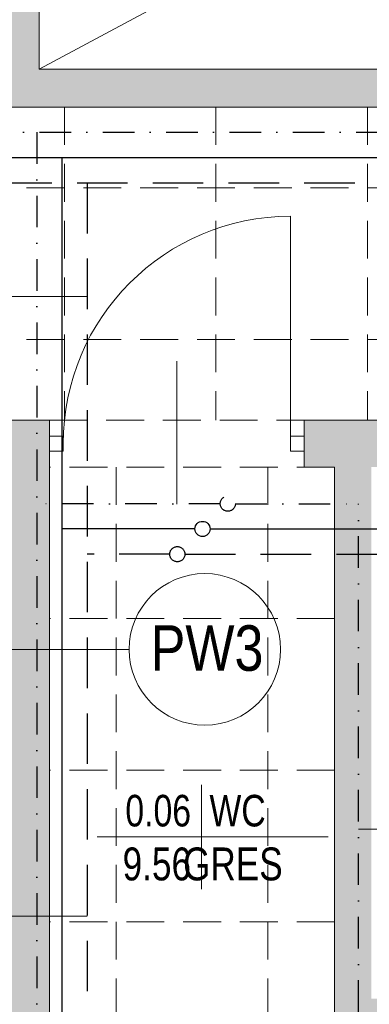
# Model space of a CAD drawing. Header units: millimetres. Extents: x -23540 to 53212, y -37964 to 41185.
# Tile 52 of 203: x -7147 to -7009, y -31683 to -31293. Entities that reach past the tile are written whole.
import ezdxf
from ezdxf.enums import TextEntityAlignment as Align

# ---------------------------------------------------------------- set-up
doc = ezdxf.new("R2010")
doc.units = ezdxf.units.MM
for name, pattern in [('DASHDOT', [1, 0.5, -0.25, 0, -0.25]), ('DASHED', [0.75, 0.5, -0.25]), ('DASHEDX2', [1.5, 1, -0.5])]:
    doc.linetypes.add(name, pattern=pattern)
doc.layers.get('0').update_dxf_attribs({"lineweight": 18})
for name, color, linetype, lineweight in [('BA_met', 7, 'Continuous', 18), ('Cienka', 7, 'Continuous', 18), ('mm_CWP', 210, 'DASHDOT', 30), ('mm_CWU', 20, 'DASHED', 30), ('mm_woda_opisy', 7, 'Continuous', 13), ('mm_ZWU', 5, 'Continuous', 30), ('PG_PRZERYWANE_ŚREDNIE', 1, 'DASHEDX2', 18), ('PG_ŚCIANY_DZIAŁOWE', 3, 'Continuous', 18), ('WYPOSAŻENIE GARAŻU', 253, 'Continuous', 5)]:
    doc.layers.add(name, color=color, linetype=linetype, lineweight=lineweight)
doc.styles.add('ROMANS', font='bikromsw.shx', dxfattribs={"width": 0.8})
doc.styles.get("Standard").update_dxf_attribs({"font": 'arial.ttf'})

# ---------------------------------------------------------------- blocks, each defined once
blk = doc.blocks.new('dr1h901')
at = {"color": 0}
blk.add_line((-0.5, 0), (-0.5, 1), dxfattribs=at)
blk.add_line((0, 0.3622), (0, -0.2655))
blk.add_arc((-0.5, 0), 1, 0, 90, dxfattribs=at)
blk = doc.blocks.new('jamb')
blk.add_lwpolyline([(-0.5, -0.5), (-0.5, 0.5), (0.5, 0.5), (0.5, -0.5)], close=True)
blk = doc.blocks.new('bikmet')
blk.add_line((0, 1.65), (0, -1.65))
at = {"style": 'ROMANS', "width": 0.8}
blk.add_attdef('NRPOM', text='', height=1, dxfattribs=at).set_placement((-0.333, 0.333), align=Align.RIGHT)
blk.add_attdef('NWAPOM', (0.25, 0.333), '', height=1, dxfattribs=at)
blk.add_attdef('RAREA', text='', height=1.042, dxfattribs=at).set_placement((-0.333, -0.333), align=Align.TOP_RIGHT)
blk.add_attdef('PODLOGA', text='', height=1.042, dxfattribs=at).set_placement((0.25, -0.333), align=Align.TOP_LEFT)

msp = doc.modelspace()

# ---------------------------------------------------------------- hatches: boundary and pattern name
at = {"layer": 'PG_ŚCIANY_DZIAŁOWE', "true_color": 0x636466, "transparency": 33554610}
h = msp.add_hatch(color=251, dxfattribs=at)
h.dxf.hatch_style = 1
h.paths.add_polyline_path([(-7362.96, -30145.22), (-7357.96, -30145.22), (-7357.96, -30150.72), (-7362.96, -30150.72)])
h.paths.add_polyline_path([(-7369.71, -30049.72), (-7346.21, -30049.72), (-7346.21, -29716.72), (-7306.21, -29716.72), (-7306.21, -29702.72), (-7265.71, -29702.72), (-7265.71, -29645.46), (-7318.71, -29645.46), (-7318.71, -29516.46), (-7369.71, -29516.46)])
h.paths.add_polyline_path([(-7346.21, -30150.72), (-7357.96, -30150.72), (-7357.96, -30145.22), (-7362.96, -30145.22), (-7362.96, -30150.72), (-7369.71, -30150.72), (-7369.71, -31104.46), (-7174.59, -31104.46), (-7174.59, -31144.22), (-7154.71, -31144.22), (-7154.71, -31327.46), (-6869.71, -31327.46), (-6869.71, -31312.46), (-7139.71, -31312.46), (-7139.71, -31104.46), (-6751.71, -31104.46), (-6751.71, -31327.46), (-6712.71, -31327.46), (-6712.71, -31330.46), (-6582.66, -31330.46), (-6543.71, -31330.46), (-6506.79, -31300.46), (-6701.21, -31300.46), (-6701.21, -31079.46), (-7346.21, -31079.46), (-7346.21, -30518.72), (-7164.71, -30518.72), (-7164.71, -30497.22), (-7346.21, -30497.22), (-7346.21, -30314.72), (-7331.21, -30314.72), (-7331.21, -30272.22), (-7346.21, -30272.22)])
h = msp.add_hatch(color=251, dxfattribs=at)
h.dxf.hatch_style = 1
h.paths.add_polyline_path([(-6506.79, -31474.96), (-6543.71, -31474.96), (-6543.71, -31943.46), (-6717.71, -31943.46), (-6717.71, -31559.46), (-6717.71, -31451.46), (-6840.21, -31451.46), (-6840.21, -31469.96), (-6760.71, -31469.96), (-6760.71, -31680.46), (-7008.21, -31680.46), (-7008.21, -31469.96), (-6941.21, -31469.96), (-6941.21, -31451.46), (-7034.71, -31451.46), (-7034.71, -31469.96), (-7022.71, -31469.96), (-7022.71, -31698.96), (-6760.71, -31698.96), (-6760.71, -31884.96), (-7135.71, -31884.96), (-7135.71, -31469.96), (-7135.71, -31451.46), (-7185.71, -31451.46), (-7185.71, -31467.46), (-7154.21, -31467.46), (-7154.21, -31905.96), (-6954.71, -31905.96), (-6954.71, -31912.96), (-6945.71, -31912.96), (-6945.71, -31905.96), (-6756.71, -31905.96), (-6756.71, -32071.46), (-6770.21, -32071.46), (-6770.21, -32143.46), (-6695.16, -32143.46), (-6695.16, -31989.42), (-6506.79, -31989.42)])
h.paths.add_polyline_path([(-6543.71, -31334.96), (-6506.79, -31334.96), (-6506.79, -31300.46), (-6543.71, -31330.46)])

# ---------------------------------------------------------------- linework, layer by layer
at = {"color": 251, "true_color": 0x636466}
for p, q in [((-7185.71, -31451.46), (-7135.71, -31451.46)), ((-7135.71, -31469.96), (-7135.71, -31451.46)), ((-7034.71, -31451.46), (-6941.21, -31451.46)), ((-7034.71, -31469.96), (-7034.71, -31451.46)), ((-7135.71, -31469.96), (-7135.71, -31884.96)), ((-7034.71, -31469.96), (-7022.71, -31469.96)), ((-7022.71, -31469.96), (-7022.71, -31698.96))]:
    msp.add_line(p, q, dxfattribs=at)
at = {"layer": 'BA_met', "color": 251, "true_color": 0x636466}
msp.add_line((-7116.83, -31616.4), (-7025.32, -31616.4), dxfattribs=at)
at = {"layer": 'Cienka', "color": 251, "true_color": 0x636466}
msp.add_line((-7139.71, -31312.46), (-6751.71, -31104.46), dxfattribs=at)
at = {"layer": 'mm_CWP', "ltscale": 25}
for p, q in [((-7140.71, -31337.46), (-7140.71, -31750.52)), ((-7068.02, -31484.46), (-7140.71, -31484.46)), ((-7062.02, -31484.46), (-7013.21, -31484.46)), ((-7013.21, -31685.58), (-7013.21, -31484.46))]:
    msp.add_line(p, q, dxfattribs=at)
msp.add_lwpolyline([(-7184.59, -31154.22), (-7164.65, -31154.22), (-7164.72, -31337.46), (-6556.89, -31337.46)], dxfattribs=at)
msp.add_circle((-7065.02, -31484.46), 3, dxfattribs=at)
msp.add_circle((-7065.02, -31484.46), 3, dxfattribs=at)
at = {"layer": 'mm_CWU', "ltscale": 40}
for p, q in [((-7120.71, -31357.46), (-7120.71, -31750.52)), ((-7088.02, -31504.46), (-7120.71, -31504.46)), ((-7082.02, -31504.46), (-6993.21, -31504.46))]:
    msp.add_line(p, q, dxfattribs=at)
msp.add_lwpolyline([(-7204.59, -31174.22), (-7184.66, -31174.22), (-7184.73, -31357.46), (-6556.89, -31357.46)], dxfattribs=at)
msp.add_circle((-7085.02, -31504.46), 3, dxfattribs=at)
msp.add_circle((-7085.02, -31504.46), 3, dxfattribs=at)
at = {"layer": 'mm_woda_opisy'}
for p, q in [((-7352.88, -31402.33), (-7120.71, -31402.41)), ((-7104.13, -31542.14), (-7193.3, -31542.14)), ((-6862.48, -31613.37), (-7013.21, -31613.37)), ((-7120.71, -31647.71), (-7275.5, -31647.71))]:
    msp.add_line(p, q, dxfattribs=at)
msp.add_circle((-7074.13, -31542.14), 30, dxfattribs=at)
at = {"layer": 'mm_ZWU', "ltscale": 100}
for p, q in [((-7130.71, -31347.46), (-7130.71, -31866.71)), ((-7078.02, -31494.46), (-7130.71, -31494.46)), ((-7072.02, -31494.46), (-7003.21, -31494.46))]:
    msp.add_line(p, q, dxfattribs=at)
msp.add_lwpolyline([(-7194.59, -31164.22), (-7174.66, -31164.22), (-7174.72, -31347.46), (-6556.89, -31347.46)], dxfattribs=at)
msp.add_circle((-7075.02, -31494.46), 3, dxfattribs=at)
msp.add_circle((-7075.02, -31494.46), 3, dxfattribs=at)
at = {"layer": 'PG_PRZERYWANE_ŚREDNIE', "color": 251, "lineweight": 15, "ltscale": 15, "true_color": 0x636466}
for p, q in [((-7129.71, -31327.46), (-7129.71, -31451.46)), ((-7069.71, -31327.46), (-7069.71, -31451.46)), ((-7009.71, -31327.46), (-7009.71, -31451.46)), ((-7369.71, -31359.46), (-6543.71, -31359.46)), ((-7369.71, -31419.46), (-6543.71, -31419.46)), ((-7135.71, -31451.46), (-7034.71, -31451.46)), ((-7022.71, -31469.96), (-7135.71, -31469.96)), ((-7109.21, -31469.96), (-7109.21, -31884.96)), ((-7049.21, -31469.96), (-7049.21, -31884.96)), ((-7022.71, -31529.96), (-7135.71, -31529.96)), ((-7022.71, -31589.96), (-7135.71, -31589.96)), ((-7022.71, -31649.96), (-7135.71, -31649.96))]:
    msp.add_line(p, q, dxfattribs=at)
at = {"layer": 'PG_ŚCIANY_DZIAŁOWE', "color": 251, "true_color": 0x636466}
for p, q in [((-7139.71, -31312.46), (-7139.71, -31104.46)), ((-6869.71, -31312.46), (-7139.71, -31312.46)), ((-7154.71, -31327.46), (-6869.71, -31327.46))]:
    msp.add_line(p, q, dxfattribs=at)

# ---------------------------------------------------------------- block references
at = {"layer": 'BA_met', "color": 251, "true_color": 0x636466}
ref = msp.add_blockref('bikmet', (-7075.41, -31616.4), dxfattribs=dict(at, xscale=12.5, yscale=12.5, zscale=12.5))
ref.add_attrib('NRPOM', '0.06', dxfattribs={"layer": '0', "height": 12.5, "style": 'ROMANS', "width": 0.8}).set_placement((-7079.58, -31612.23), align=Align.RIGHT)
ref.add_attrib('NWAPOM', 'WC', (-7072.29, -31612.23), dxfattribs={"layer": '0', "height": 12.5, "style": 'ROMANS', "width": 0.8})
ref.add_attrib('RAREA', '9.56', dxfattribs={"layer": '0', "height": 13.021, "style": 'ROMANS', "width": 0.8}).set_placement((-7079.58, -31620.56), align=Align.TOP_RIGHT)
ref.add_attrib('PODLOGA', '  GRES', dxfattribs={"layer": '0', "height": 13.021, "style": 'ROMANS', "width": 0.8}).set_placement((-7090.49, -31620.56), align=Align.TOP_LEFT)
at = {"layer": 'WYPOSAŻENIE GARAŻU', "color": 251, "true_color": 0x636466, "xscale": -90, "yscale": 90, "zscale": -90}
msp.add_blockref('dr1h901', (-7085.21, -31460.71), dxfattribs=at)
at = {"layer": 'WYPOSAŻENIE GARAŻU', "color": 251, "true_color": 0x636466, "xscale": 5.5, "yscale": 5.999999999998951, "zscale": 5.5, "rotation": 180}
for p in [(-7132.96, -31460.71), (-7037.46, -31460.71)]:
    msp.add_blockref('jamb', p, dxfattribs=at)

# ---------------------------------------------------------------- texts
at = {"layer": 'mm_woda_opisy', "insert": (-7095.58, -31532.61), "char_height": 18, "width": 763.2233, "attachment_point": 1}
msp.add_mtext('{\\fArial Narrow|b0|i0|c238|p34;PW3}', dxfattribs=at)

doc.saveas('drawing.dxf')
